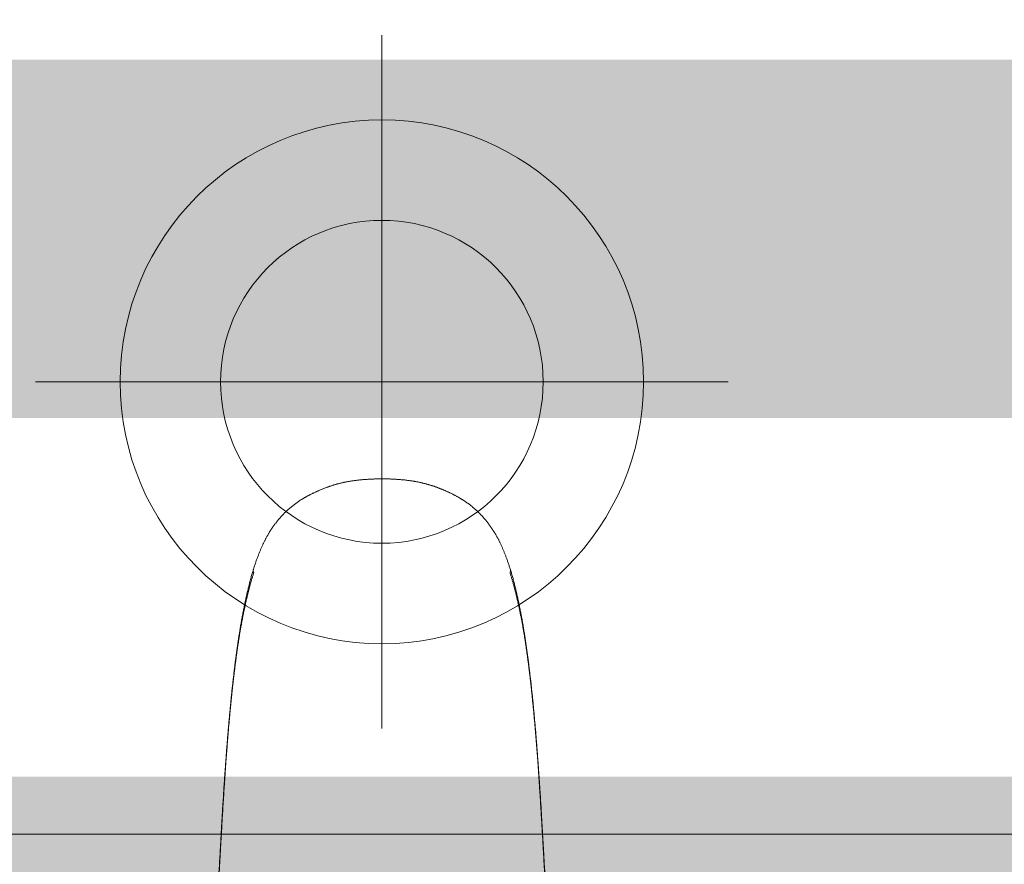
# Model space of a CAD drawing. Header units: millimetres. Extents: x -2074 to 12588, y -3630 to 101167.
# Tile 73 of 256: x 3100 to 3113, y -1631 to -1620. Entities that reach past the tile are written whole.
import ezdxf

# ---------------------------------------------------------------- set-up
doc = ezdxf.new("R2010")
doc.units = ezdxf.units.MM
doc.linetypes.add('CONTINOUS', pattern=[0])
doc.layers.add('SelinAr_BUD_posadzka okładziny ścienne', color=5, linetype='Continuous', lineweight=20)
doc.layers.add('SelinAr_WYP_armatura', color=8, linetype='Continuous', lineweight=18)

# ---------------------------------------------------------------- blocks, each defined once
blk = doc.blocks.new('ORAS_ELECTRA')
for p, q in [((-1.795, -9.882), (-1.795, -9.882)), ((-1.795, -9.882), (-1.795, -9.883)), ((1.795, -9.882), (1.795, -9.883))]:
    blk.add_line(p, q)
for points, knots in [([(-2.369, -4.189), (-2.369, -4.196), (-2.368, -4.213), (-2.366, -4.24), (-2.364, -4.271), (-2.361, -4.301), (-2.359, -4.332), (-2.357, -4.364), (-2.355, -4.395), (-2.353, -4.427), (-2.35, -4.459), (-2.348, -4.491), (-2.346, -4.523), (-2.344, -4.555), (-2.341, -4.588), (-2.339, -4.621), (-2.337, -4.654), (-2.335, -4.687), (-2.332, -4.721), (-2.33, -4.754), (-2.328, -4.788), (-2.326, -4.823), (-2.323, -4.857), (-2.321, -4.892), (-2.319, -4.927), (-2.317, -4.962), (-2.314, -4.998), (-2.312, -5.034), (-2.309, -5.07), (-2.307, -5.107), (-2.305, -5.143), (-2.303, -5.178), (-2.3, -5.213), (-2.298, -5.247), (-2.296, -5.281), (-2.294, -5.314), (-2.292, -5.346), (-2.29, -5.378), (-2.288, -5.41), (-2.286, -5.442), (-2.284, -5.475), (-2.282, -5.507), (-2.28, -5.54), (-2.279, -5.573), (-2.277, -5.606), (-2.275, -5.641), (-2.273, -5.677), (-2.27, -5.714), (-2.268, -5.752), (-2.266, -5.791), (-2.264, -5.832), (-2.261, -5.873), (-2.259, -5.916), (-2.256, -5.96), (-2.254, -6.006), (-2.251, -6.053), (-2.248, -6.102), (-2.245, -6.153), (-2.242, -6.207), (-2.239, -6.263), (-2.236, -6.323), (-2.232, -6.388), (-2.228, -6.459), (-2.223, -6.539), (-2.217, -6.631), (-2.211, -6.725), (-2.206, -6.814), (-2.201, -6.892), (-2.196, -6.961), (-2.192, -7.025), (-2.187, -7.085), (-2.183, -7.142), (-2.179, -7.197), (-2.175, -7.252), (-2.171, -7.306), (-2.168, -7.358), (-2.164, -7.407), (-2.16, -7.455), (-2.156, -7.502), (-2.152, -7.548), (-2.149, -7.594), (-2.145, -7.638), (-2.141, -7.681), (-2.138, -7.724), (-2.134, -7.766), (-2.13, -7.807), (-2.127, -7.847), (-2.123, -7.887), (-2.119, -7.926), (-2.116, -7.965), (-2.112, -8.003), (-2.108, -8.041), (-2.105, -8.078), (-2.101, -8.114), (-2.097, -8.151), (-2.093, -8.187), (-2.09, -8.223), (-2.086, -8.258), (-2.082, -8.293), (-2.078, -8.328), (-2.074, -8.363), (-2.07, -8.397), (-2.066, -8.431), (-2.062, -8.465), (-2.058, -8.499), (-2.054, -8.532), (-2.05, -8.566), (-2.046, -8.6), (-2.041, -8.633), (-2.037, -8.667), (-2.032, -8.7), (-2.028, -8.734), (-2.023, -8.767), (-2.019, -8.8), (-2.014, -8.833), (-2.009, -8.865), (-2.004, -8.898), (-1.999, -8.93), (-1.994, -8.963), (-1.989, -8.995), (-1.984, -9.027), (-1.979, -9.059), (-1.974, -9.09), (-1.968, -9.122), (-1.963, -9.154), (-1.957, -9.186), (-1.951, -9.218), (-1.945, -9.25), (-1.939, -9.281), (-1.933, -9.313), (-1.927, -9.345), (-1.92, -9.377), (-1.914, -9.408), (-1.907, -9.44), (-1.9, -9.471), (-1.894, -9.503), (-1.886, -9.534), (-1.879, -9.565), (-1.872, -9.596), (-1.864, -9.627), (-1.857, -9.657), (-1.849, -9.687), (-1.842, -9.717), (-1.834, -9.746), (-1.826, -9.775), (-1.818, -9.804), (-1.81, -9.832), (-1.802, -9.858), (-1.797, -9.874), (-1.795, -9.881)], [0, 0, 0, 0, 0.003717, 0.009313, 0.014928, 0.020555, 0.026233, 0.03193, 0.037647, 0.043385, 0.049146, 0.054929, 0.060735, 0.066566, 0.072421, 0.078302, 0.08421, 0.090145, 0.096108, 0.102101, 0.108124, 0.114179, 0.120284, 0.12643, 0.132619, 0.138851, 0.145129, 0.151456, 0.157822, 0.164262, 0.170565, 0.17674, 0.182798, 0.188746, 0.194593, 0.200378, 0.205891, 0.21142, 0.216964, 0.222524, 0.228101, 0.233694, 0.239304, 0.244935, 0.25068, 0.256699, 0.262858, 0.269171, 0.275654, 0.282327, 0.289211, 0.29633, 0.303656, 0.31119, 0.318955, 0.326981, 0.335304, 0.343968, 0.353032, 0.362574, 0.372698, 0.383557, 0.395482, 0.409046, 0.424384, 0.442107, 0.456898, 0.469886, 0.481632, 0.49246, 0.502582, 0.51214, 0.521235, 0.530868, 0.540056, 0.548857, 0.557329, 0.565515, 0.573524, 0.581406, 0.589126, 0.596695, 0.604126, 0.611427, 0.618606, 0.625673, 0.632633, 0.639493, 0.646258, 0.652934, 0.659525, 0.665978, 0.67238, 0.678735, 0.685044, 0.691309, 0.697531, 0.703712, 0.709852, 0.715953, 0.722016, 0.728043, 0.734034, 0.739991, 0.745914, 0.751731, 0.757726, 0.763707, 0.769675, 0.775628, 0.781568, 0.787493, 0.793405, 0.799302, 0.805186, 0.811056, 0.816912, 0.822755, 0.828583, 0.834399, 0.840201, 0.845993, 0.851773, 0.857574, 0.863393, 0.869228, 0.875078, 0.880939, 0.88681, 0.892689, 0.898573, 0.904459, 0.910345, 0.916229, 0.922108, 0.927981, 0.933845, 0.93973, 0.945574, 0.951371, 0.95712, 0.962821, 0.968473, 0.974077, 0.979632, 0.985144, 0.990541, 0.995855, 1, 1, 1, 1]), ([(-1.788, -9.841), (-1.792, -9.827), (-1.801, -9.8), (-1.814, -9.757), (-1.827, -9.713), (-1.839, -9.668), (-1.851, -9.623), (-1.863, -9.578), (-1.876, -9.528), (-1.888, -9.475), (-1.902, -9.417), (-1.914, -9.359), (-1.927, -9.301), (-1.938, -9.242), (-1.95, -9.182), (-1.961, -9.122), (-1.971, -9.065), (-1.98, -9.011), (-1.989, -8.96), (-1.997, -8.908), (-2.005, -8.857), (-2.013, -8.805), (-2.02, -8.753), (-2.028, -8.7), (-2.035, -8.648), (-2.042, -8.595), (-2.049, -8.54), (-2.056, -8.482), (-2.063, -8.422), (-2.07, -8.362), (-2.077, -8.302), (-2.084, -8.241), (-2.091, -8.18), (-2.097, -8.12), (-2.103, -8.058), (-2.109, -7.997), (-2.116, -7.933), (-2.122, -7.866), (-2.128, -7.795), (-2.135, -7.725), (-2.141, -7.654), (-2.147, -7.583), (-2.153, -7.51), (-2.158, -7.437), (-2.164, -7.363), (-2.17, -7.29), (-2.176, -7.209), (-2.182, -7.121), (-2.189, -7.026), (-2.195, -6.93), (-2.202, -6.825), (-2.21, -6.708), (-2.217, -6.581), (-2.225, -6.461), (-2.231, -6.35), (-2.237, -6.246), (-2.243, -6.151), (-2.248, -6.064), (-2.252, -5.986), (-2.256, -5.909), (-2.26, -5.837), (-2.264, -5.771), (-2.267, -5.712), (-2.271, -5.652), (-2.274, -5.593), (-2.278, -5.533), (-2.281, -5.474), (-2.285, -5.415), (-2.288, -5.356), (-2.292, -5.297), (-2.296, -5.239), (-2.299, -5.181), (-2.303, -5.124), (-2.306, -5.068), (-2.31, -5.011), (-2.314, -4.95), (-2.318, -4.884), (-2.323, -4.814), (-2.328, -4.744), (-2.332, -4.677), (-2.337, -4.611), (-2.341, -4.548), (-2.345, -4.486), (-2.35, -4.423), (-2.354, -4.361), (-2.359, -4.298), (-2.363, -4.236), (-2.366, -4.195), (-2.367, -4.175)], [0, 0, 0, 0, 0.008254, 0.016507, 0.025317, 0.034126, 0.042936, 0.051746, 0.060556, 0.071566, 0.082578, 0.093589, 0.1046, 0.115711, 0.126823, 0.137935, 0.149046, 0.158432, 0.167818, 0.177204, 0.186591, 0.195976, 0.205383, 0.21479, 0.224198, 0.233605, 0.243012, 0.253602, 0.264194, 0.274785, 0.285377, 0.295967, 0.306582, 0.317197, 0.327813, 0.338428, 0.349043, 0.361157, 0.373272, 0.385388, 0.397503, 0.409617, 0.422179, 0.434741, 0.447303, 0.459865, 0.472427, 0.488628, 0.50483, 0.521032, 0.537233, 0.558838, 0.580443, 0.602048, 0.619714, 0.63738, 0.655045, 0.668297, 0.681548, 0.694797, 0.708046, 0.718249, 0.728453, 0.738657, 0.74886, 0.759063, 0.769284, 0.779506, 0.789728, 0.79995, 0.810172, 0.82009, 0.830008, 0.839927, 0.849846, 0.859764, 0.872181, 0.884598, 0.897015, 0.909432, 0.920744, 0.932056, 0.943368, 0.954679, 0.966009, 0.97734, 0.98867, 1, 1, 1, 1]), ([(1.788, -9.841), (1.792, -9.827), (1.801, -9.8), (1.814, -9.757), (1.827, -9.712), (1.84, -9.666), (1.852, -9.62), (1.864, -9.573), (1.876, -9.526), (1.887, -9.479), (1.898, -9.431), (1.909, -9.384), (1.919, -9.335), (1.929, -9.287), (1.939, -9.238), (1.949, -9.189), (1.958, -9.14), (1.967, -9.091), (1.975, -9.041), (1.984, -8.991), (1.992, -8.94), (2, -8.889), (2.008, -8.838), (2.015, -8.787), (2.023, -8.735), (2.03, -8.683), (2.037, -8.631), (2.044, -8.579), (2.051, -8.526), (2.057, -8.472), (2.064, -8.418), (2.07, -8.363), (2.077, -8.309), (2.083, -8.249), (2.09, -8.185), (2.097, -8.116), (2.104, -8.046), (2.111, -7.975), (2.119, -7.901), (2.126, -7.826), (2.132, -7.75), (2.139, -7.674), (2.145, -7.598), (2.152, -7.522), (2.158, -7.446), (2.164, -7.369), (2.17, -7.293), (2.176, -7.21), (2.182, -7.121), (2.189, -7.026), (2.195, -6.93), (2.202, -6.825), (2.21, -6.708), (2.217, -6.581), (2.224, -6.468), (2.23, -6.369), (2.235, -6.284), (2.24, -6.2), (2.245, -6.118), (2.249, -6.038), (2.253, -5.961), (2.258, -5.884), (2.262, -5.812), (2.266, -5.746), (2.269, -5.685), (2.273, -5.623), (2.276, -5.562), (2.28, -5.503), (2.283, -5.446), (2.286, -5.391), (2.29, -5.336), (2.293, -5.281), (2.296, -5.226), (2.3, -5.17), (2.304, -5.112), (2.307, -5.056), (2.311, -4.999), (2.315, -4.939), (2.319, -4.876), (2.323, -4.809), (2.328, -4.743), (2.332, -4.677), (2.337, -4.612), (2.341, -4.546), (2.346, -4.481), (2.35, -4.417), (2.354, -4.355), (2.359, -4.295), (2.363, -4.235), (2.366, -4.195), (2.367, -4.175)], [0, 0, 0, 0, 0.008254, 0.016507, 0.02553, 0.034553, 0.043576, 0.052599, 0.061622, 0.070733, 0.079845, 0.088957, 0.098069, 0.10718, 0.116312, 0.125444, 0.134576, 0.143708, 0.15284, 0.162117, 0.171395, 0.180673, 0.189951, 0.199229, 0.208526, 0.217824, 0.227123, 0.236421, 0.245719, 0.255331, 0.264944, 0.274557, 0.28417, 0.293783, 0.305821, 0.31786, 0.329899, 0.341938, 0.354976, 0.368015, 0.381054, 0.394094, 0.407132, 0.420191, 0.43325, 0.446309, 0.459368, 0.472427, 0.488628, 0.50483, 0.521031, 0.537233, 0.558838, 0.580443, 0.602048, 0.616437, 0.630826, 0.645215, 0.659604, 0.672724, 0.685844, 0.698965, 0.712084, 0.72259, 0.733096, 0.743602, 0.754107, 0.764612, 0.774114, 0.783617, 0.793119, 0.802622, 0.812124, 0.822104, 0.832085, 0.842066, 0.852047, 0.862028, 0.873762, 0.885496, 0.89723, 0.908963, 0.920715, 0.932467, 0.944219, 0.955971, 0.966978, 0.977985, 0.988993, 1, 1, 1, 1]), ([(1.795, -9.882), (1.797, -9.874), (1.803, -9.856), (1.811, -9.829), (1.818, -9.802), (1.826, -9.774), (1.834, -9.746), (1.841, -9.717), (1.849, -9.688), (1.856, -9.659), (1.864, -9.629), (1.871, -9.599), (1.878, -9.569), (1.885, -9.538), (1.892, -9.507), (1.899, -9.476), (1.906, -9.445), (1.913, -9.413), (1.919, -9.382), (1.926, -9.35), (1.932, -9.319), (1.938, -9.287), (1.944, -9.255), (1.95, -9.223), (1.956, -9.191), (1.962, -9.159), (1.967, -9.128), (1.973, -9.096), (1.978, -9.064), (1.983, -9.032), (1.988, -9), (1.994, -8.968), (1.998, -8.936), (2.003, -8.904), (2.008, -8.872), (2.013, -8.839), (2.018, -8.806), (2.022, -8.774), (2.027, -8.741), (2.031, -8.708), (2.036, -8.675), (2.04, -8.641), (2.045, -8.608), (2.049, -8.574), (2.053, -8.541), (2.057, -8.507), (2.061, -8.473), (2.065, -8.439), (2.069, -8.406), (2.073, -8.372), (2.077, -8.338), (2.081, -8.303), (2.085, -8.268), (2.088, -8.233), (2.092, -8.198), (2.096, -8.163), (2.1, -8.127), (2.103, -8.091), (2.107, -8.055), (2.111, -8.018), (2.114, -7.981), (2.118, -7.944), (2.121, -7.906), (2.125, -7.867), (2.128, -7.828), (2.132, -7.789), (2.136, -7.748), (2.139, -7.707), (2.143, -7.666), (2.146, -7.624), (2.15, -7.581), (2.153, -7.537), (2.157, -7.493), (2.161, -7.447), (2.164, -7.401), (2.168, -7.354), (2.171, -7.305), (2.175, -7.255), (2.179, -7.203), (2.183, -7.15), (2.187, -7.093), (2.191, -7.034), (2.195, -6.971), (2.2, -6.903), (2.205, -6.83), (2.21, -6.748), (2.216, -6.655), (2.222, -6.561), (2.227, -6.472), (2.231, -6.396), (2.235, -6.329), (2.239, -6.268), (2.242, -6.211), (2.245, -6.158), (2.248, -6.106), (2.251, -6.054), (2.254, -6.003), (2.257, -5.954), (2.259, -5.907), (2.262, -5.862), (2.264, -5.818), (2.267, -5.776), (2.269, -5.735), (2.272, -5.695), (2.274, -5.657), (2.276, -5.619), (2.278, -5.583), (2.28, -5.549), (2.282, -5.516), (2.284, -5.484), (2.286, -5.452), (2.288, -5.419), (2.29, -5.387), (2.292, -5.355), (2.294, -5.323), (2.296, -5.291), (2.298, -5.259), (2.3, -5.226), (2.302, -5.193), (2.304, -5.159), (2.306, -5.125), (2.308, -5.09), (2.311, -5.054), (2.313, -5.018), (2.315, -4.982), (2.318, -4.945), (2.32, -4.91), (2.322, -4.874), (2.325, -4.839), (2.327, -4.804), (2.329, -4.77), (2.331, -4.735), (2.334, -4.701), (2.336, -4.668), (2.338, -4.634), (2.341, -4.601), (2.343, -4.568), (2.345, -4.535), (2.347, -4.502), (2.35, -4.47), (2.352, -4.438), (2.354, -4.406), (2.356, -4.374), (2.358, -4.342), (2.361, -4.311), (2.363, -4.28), (2.365, -4.249), (2.367, -4.218), (2.369, -4.199), (2.369, -4.189)], [0, 0, 0, 0, 0.005038, 0.010202, 0.015438, 0.020746, 0.026129, 0.031616, 0.037148, 0.042728, 0.048356, 0.054031, 0.059753, 0.065522, 0.071336, 0.07721, 0.083054, 0.088907, 0.094767, 0.100633, 0.106501, 0.11237, 0.118237, 0.124099, 0.129955, 0.135801, 0.141637, 0.147458, 0.153264, 0.159052, 0.16482, 0.170592, 0.17638, 0.182182, 0.187997, 0.193826, 0.199669, 0.205525, 0.211396, 0.217281, 0.22318, 0.229093, 0.23502, 0.240962, 0.246917, 0.252887, 0.258873, 0.264744, 0.270655, 0.276599, 0.282577, 0.288591, 0.29464, 0.300727, 0.306852, 0.313017, 0.319222, 0.32547, 0.331761, 0.338097, 0.34448, 0.35091, 0.357432, 0.364069, 0.37079, 0.377602, 0.384508, 0.391515, 0.398627, 0.405853, 0.413199, 0.420673, 0.428284, 0.436043, 0.443961, 0.451976, 0.460197, 0.46869, 0.477489, 0.486643, 0.49621, 0.506268, 0.516924, 0.528329, 0.540707, 0.554406, 0.569958, 0.587907, 0.602425, 0.615225, 0.626448, 0.6367, 0.646277, 0.655311, 0.663901, 0.672996, 0.681665, 0.689963, 0.697946, 0.705657, 0.713128, 0.720386, 0.727407, 0.734186, 0.740753, 0.747131, 0.753341, 0.759398, 0.764702, 0.770296, 0.775908, 0.781502, 0.78708, 0.792642, 0.798188, 0.803719, 0.809237, 0.814915, 0.820728, 0.826637, 0.832648, 0.83877, 0.845009, 0.851377, 0.857823, 0.864175, 0.870479, 0.876735, 0.882947, 0.889115, 0.895241, 0.901326, 0.907364, 0.913372, 0.919351, 0.925301, 0.931224, 0.93712, 0.942989, 0.948834, 0.954654, 0.960451, 0.966225, 0.971977, 0.977708, 0.983419, 0.989109, 0.994754, 1, 1, 1, 1]), ([(-1.788, -9.841), (-1.788, -9.842), (-1.79, -9.845), (-1.792, -9.85), (-1.794, -9.856), (-1.796, -9.861), (-1.797, -9.867), (-1.797, -9.872), (-1.796, -9.877), (-1.796, -9.88), (-1.795, -9.882), (-1.795, -9.882)], [0, 0, 0, 0, 0.07486, 0.206455, 0.338602, 0.471195, 0.60435, 0.73461, 0.853802, 0.973322, 1, 1, 1, 1]), ([(-1.795, -9.883), (-1.794, -9.886), (-1.791, -9.896), (-1.785, -9.914), (-1.777, -9.937), (-1.769, -9.962), (-1.761, -9.986), (-1.753, -10.009), (-1.745, -10.032), (-1.736, -10.054), (-1.728, -10.076), (-1.72, -10.097), (-1.712, -10.117), (-1.704, -10.137), (-1.696, -10.157), (-1.688, -10.176), (-1.68, -10.194), (-1.671, -10.213), (-1.663, -10.231), (-1.655, -10.248), (-1.647, -10.265), (-1.638, -10.282), (-1.63, -10.298), (-1.622, -10.314), (-1.613, -10.33), (-1.605, -10.346), (-1.596, -10.361), (-1.588, -10.376), (-1.579, -10.39), (-1.571, -10.405), (-1.562, -10.419), (-1.553, -10.433), (-1.544, -10.447), (-1.535, -10.46), (-1.525, -10.474), (-1.516, -10.488), (-1.506, -10.501), (-1.497, -10.514), (-1.487, -10.527), (-1.477, -10.54), (-1.467, -10.553), (-1.457, -10.566), (-1.447, -10.578), (-1.437, -10.59), (-1.426, -10.602), (-1.416, -10.614), (-1.406, -10.626), (-1.395, -10.637), (-1.384, -10.648), (-1.374, -10.66), (-1.363, -10.671), (-1.352, -10.682), (-1.341, -10.692), (-1.33, -10.703), (-1.318, -10.713), (-1.307, -10.724), (-1.296, -10.734), (-1.284, -10.744), (-1.272, -10.754), (-1.261, -10.763), (-1.249, -10.773), (-1.237, -10.782), (-1.225, -10.791), (-1.213, -10.801), (-1.201, -10.81), (-1.188, -10.818), (-1.176, -10.827), (-1.163, -10.836), (-1.151, -10.844), (-1.138, -10.853), (-1.125, -10.861), (-1.112, -10.869), (-1.098, -10.877), (-1.084, -10.885), (-1.071, -10.894), (-1.057, -10.901), (-1.043, -10.909), (-1.029, -10.917), (-1.014, -10.925), (-1, -10.932), (-0.985, -10.94), (-0.97, -10.947), (-0.955, -10.954), (-0.94, -10.961), (-0.925, -10.968), (-0.91, -10.975), (-0.895, -10.982), (-0.88, -10.989), (-0.865, -10.995), (-0.849, -11.002), (-0.834, -11.008), (-0.818, -11.014), (-0.803, -11.02), (-0.787, -11.026), (-0.772, -11.032), (-0.756, -11.038), (-0.741, -11.043), (-0.725, -11.049), (-0.709, -11.054), (-0.693, -11.059), (-0.677, -11.064), (-0.661, -11.069), (-0.646, -11.073), (-0.63, -11.078), (-0.614, -11.082), (-0.598, -11.086), (-0.582, -11.09), (-0.565, -11.094), (-0.549, -11.098), (-0.533, -11.102), (-0.516, -11.105), (-0.499, -11.108), (-0.482, -11.112), (-0.465, -11.115), (-0.448, -11.118), (-0.43, -11.121), (-0.413, -11.123), (-0.395, -11.126), (-0.377, -11.129), (-0.359, -11.131), (-0.34, -11.133), (-0.322, -11.135), (-0.303, -11.137), (-0.284, -11.139), (-0.264, -11.141), (-0.245, -11.142), (-0.225, -11.144), (-0.205, -11.145), (-0.185, -11.146), (-0.165, -11.148), (-0.144, -11.149), (-0.123, -11.149), (-0.102, -11.15), (-0.081, -11.151), (-0.059, -11.151), (-0.038, -11.151), (-0.018, -11.151), (-0.005, -11.151), (0, -11.151)], [0, 0, 0, 0, 0.0048173, 0.0137162, 0.0251837, 0.0364292, 0.0474423, 0.0582281, 0.0688043, 0.079101, 0.0891433, 0.0989535, 0.1085514, 0.1179539, 0.1271763, 0.1362319, 0.1451327, 0.1538901, 0.1625239, 0.1709913, 0.1793038, 0.187474, 0.1955127, 0.2034299, 0.2112343, 0.2189339, 0.226536, 0.234047, 0.2414731, 0.2488199, 0.2560685, 0.2631903, 0.2704993, 0.2777933, 0.2850672, 0.2923163, 0.2995363, 0.3067229, 0.3138724, 0.3209813, 0.3280462, 0.3350643, 0.3420328, 0.3489495, 0.3558097, 0.3626531, 0.3694834, 0.3762802, 0.3830449, 0.3897792, 0.3964848, 0.4031632, 0.4098159, 0.4164445, 0.4230504, 0.4296352, 0.4362002, 0.4427469, 0.4492767, 0.4557909, 0.4622929, 0.4687296, 0.4751875, 0.4816343, 0.4880712, 0.4944996, 0.5009208, 0.5073359, 0.5137455, 0.5201465, 0.5266912, 0.5332824, 0.5399127, 0.5465735, 0.5532561, 0.5599511, 0.5666486, 0.5733314, 0.5800866, 0.586875, 0.5936978, 0.6005561, 0.6074509, 0.6143832, 0.6213424, 0.6277813, 0.6345844, 0.6413836, 0.6481784, 0.654969, 0.6617552, 0.6685373, 0.6753312, 0.6818729, 0.6885959, 0.695307, 0.7020057, 0.7086923, 0.7153668, 0.7220294, 0.7286805, 0.7353204, 0.7419495, 0.7485682, 0.7551769, 0.7617763, 0.7683668, 0.7749453, 0.7814947, 0.788216, 0.7949899, 0.8018158, 0.8086919, 0.815616, 0.822586, 0.8295976, 0.8366693, 0.8438073, 0.8510058, 0.8582686, 0.8655999, 0.8730039, 0.8804843, 0.8880534, 0.8956971, 0.9034089, 0.9111927, 0.9190524, 0.9269922, 0.9350165, 0.9431299, 0.9513377, 0.959645, 0.9680579, 0.9765824, 0.9852458, 0.9937364, 1, 1, 1, 1]), ([(0, -11.151), (0.002, -11.151), (0.012, -11.151), (0.028, -11.151), (0.05, -11.151), (0.072, -11.151), (0.094, -11.15), (0.115, -11.15), (0.137, -11.149), (0.158, -11.148), (0.179, -11.147), (0.2, -11.146), (0.22, -11.144), (0.241, -11.143), (0.261, -11.141), (0.28, -11.139), (0.3, -11.138), (0.319, -11.136), (0.338, -11.133), (0.357, -11.131), (0.376, -11.129), (0.395, -11.126), (0.413, -11.123), (0.431, -11.121), (0.449, -11.118), (0.466, -11.115), (0.484, -11.111), (0.501, -11.108), (0.519, -11.105), (0.536, -11.101), (0.552, -11.097), (0.569, -11.093), (0.585, -11.089), (0.602, -11.085), (0.617, -11.081), (0.633, -11.077), (0.649, -11.072), (0.665, -11.068), (0.681, -11.063), (0.696, -11.058), (0.712, -11.053), (0.728, -11.048), (0.743, -11.042), (0.759, -11.037), (0.774, -11.031), (0.79, -11.025), (0.805, -11.019), (0.821, -11.013), (0.836, -11.007), (0.851, -11.001), (0.866, -10.994), (0.882, -10.988), (0.897, -10.981), (0.912, -10.974), (0.927, -10.968), (0.942, -10.96), (0.958, -10.953), (0.973, -10.946), (0.988, -10.938), (1.003, -10.93), (1.018, -10.923), (1.032, -10.915), (1.047, -10.907), (1.061, -10.899), (1.075, -10.891), (1.089, -10.883), (1.103, -10.875), (1.116, -10.866), (1.13, -10.858), (1.143, -10.849), (1.156, -10.841), (1.169, -10.832), (1.181, -10.823), (1.194, -10.815), (1.206, -10.806), (1.218, -10.797), (1.23, -10.788), (1.242, -10.778), (1.254, -10.769), (1.265, -10.759), (1.277, -10.75), (1.288, -10.74), (1.3, -10.73), (1.311, -10.72), (1.322, -10.71), (1.333, -10.699), (1.344, -10.689), (1.355, -10.678), (1.366, -10.667), (1.377, -10.656), (1.388, -10.645), (1.398, -10.634), (1.409, -10.622), (1.419, -10.611), (1.429, -10.599), (1.439, -10.587), (1.45, -10.575), (1.459, -10.563), (1.469, -10.55), (1.479, -10.538), (1.489, -10.525), (1.499, -10.512), (1.508, -10.499), (1.518, -10.485), (1.527, -10.472), (1.536, -10.458), (1.545, -10.445), (1.554, -10.431), (1.563, -10.417), (1.572, -10.403), (1.58, -10.389), (1.589, -10.374), (1.597, -10.36), (1.605, -10.345), (1.613, -10.33), (1.622, -10.315), (1.63, -10.299), (1.638, -10.284), (1.646, -10.267), (1.654, -10.251), (1.662, -10.234), (1.669, -10.217), (1.677, -10.2), (1.685, -10.182), (1.693, -10.164), (1.701, -10.145), (1.709, -10.126), (1.716, -10.106), (1.724, -10.087), (1.732, -10.066), (1.74, -10.046), (1.747, -10.024), (1.755, -10.003), (1.763, -9.98), (1.771, -9.957), (1.778, -9.934), (1.786, -9.91), (1.792, -9.892), (1.795, -9.883), (1.795, -9.883)], [0, 0, 0, 0, 0.00238, 0.011424, 0.019568, 0.028355, 0.036934, 0.045536, 0.05402, 0.062394, 0.070664, 0.078835, 0.086913, 0.094904, 0.102812, 0.110642, 0.118398, 0.126087, 0.133711, 0.141243, 0.148695, 0.156072, 0.163379, 0.17062, 0.177805, 0.184927, 0.191988, 0.199, 0.205963, 0.212872, 0.219728, 0.226531, 0.233322, 0.23986, 0.246406, 0.252962, 0.259527, 0.266102, 0.272688, 0.279286, 0.285895, 0.292516, 0.299149, 0.305795, 0.312454, 0.319126, 0.325811, 0.332505, 0.339054, 0.345814, 0.35258, 0.359351, 0.366127, 0.372909, 0.379696, 0.386519, 0.393748, 0.400766, 0.407745, 0.414686, 0.421591, 0.42846, 0.435297, 0.44215, 0.448878, 0.455608, 0.462327, 0.469027, 0.475699, 0.482332, 0.488922, 0.495442, 0.501834, 0.50823, 0.514633, 0.521043, 0.527462, 0.533891, 0.54033, 0.546715, 0.553198, 0.559695, 0.566207, 0.572736, 0.579282, 0.585848, 0.592435, 0.599044, 0.605677, 0.612334, 0.619019, 0.625731, 0.632473, 0.639246, 0.646052, 0.652906, 0.65973, 0.666606, 0.673534, 0.68051, 0.687532, 0.694598, 0.701705, 0.708848, 0.716025, 0.723233, 0.730465, 0.737719, 0.744989, 0.752275, 0.759414, 0.766652, 0.773961, 0.781348, 0.788818, 0.796376, 0.804029, 0.811782, 0.819644, 0.827621, 0.835723, 0.843959, 0.85234, 0.860884, 0.869558, 0.878372, 0.887331, 0.896445, 0.905725, 0.915185, 0.924838, 0.9347, 0.94479, 0.955128, 0.965748, 0.976564, 0.987589, 0.998833, 1, 1, 1, 1]), ([(1.788, -9.841), (1.788, -9.842), (1.79, -9.845), (1.792, -9.85), (1.794, -9.856), (1.796, -9.861), (1.797, -9.867), (1.797, -9.872), (1.796, -9.877), (1.795, -9.88), (1.795, -9.882), (1.795, -9.882)], [0, 0, 0, 0, 0.074863, 0.207127, 0.339613, 0.4721, 0.604364, 0.732369, 0.860777, 0.989391, 1, 1, 1, 1])]:
    blk.add_open_spline(points, degree=3, knots=knots)
blk = doc.blocks.new('ROCA DAMA_60x32')
for p, q in [((-22, -11.7), (22, -11.7)), ((0, -22.841), (0, -13.173)), ((-4.834, -18.007), (4.834, -18.007))]:
    blk.add_line(p, q)
for radius in [3.652, 2.251]:
    blk.add_circle((0, -18.007), radius)
blk.add_blockref('ORAS_ELECTRA', (0, -5.502))
blk = doc.blocks.new('ewerwerwerwe')
at = {"layer": 'SelinAr_WYP_armatura', "color": 211, "linetype": 'Continuous', "lineweight": 13, "xscale": -1, "rotation": 180}
blk.add_blockref('ROCA DAMA_60x32', (3104.656, 1357.241), dxfattribs=at)

msp = doc.modelspace()

# ---------------------------------------------------------------- block references
msp.add_blockref('ewerwerwerwe', (0, -3000))

# ---------------------------------------------------------------- next in the draw order: linework, layer by layer
at = {"layer": 'SelinAr_BUD_posadzka okładziny ścienne', "color": 30, "linetype": 'CONTINOUS', "ltscale": 0.2, "const_width": 5}
msp.add_lwpolyline([(3062.157, -1389.759), (3147.157, -1389.759), (3147.157, -1632.759), (3062.157, -1632.759)], close=True, dxfattribs=at)
at = {"layer": 'SelinAr_BUD_posadzka okładziny ścienne', "color": 4, "linetype": 'CONTINOUS', "ltscale": 0.2, "const_width": 5}
msp.add_lwpolyline([(3064.657, -1622.759), (3144.657, -1622.759)], dxfattribs=at)

doc.saveas('drawing.dxf')
